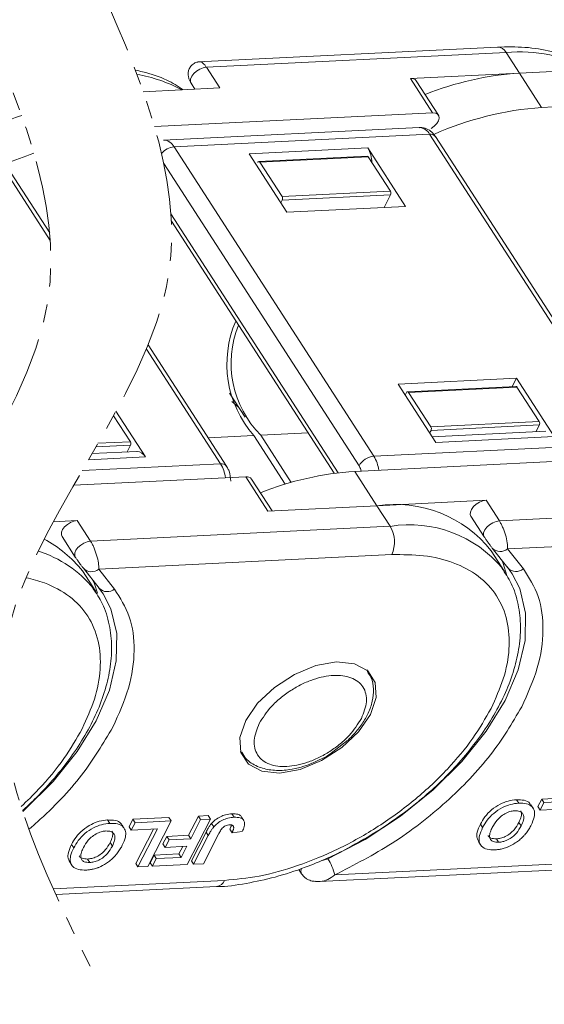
# Model space of a CAD drawing. Header units: millimetres. Extents: x 3075 to 3577, y -362 to -10.
# Tile 27 of 30: x 3465 to 3483, y -101 to -67. Entities that reach past the tile are written whole.
import ezdxf

# ---------------------------------------------------------------- set-up
doc = ezdxf.new("R2010")
doc.units = ezdxf.units.MM
doc.linetypes.add('PHANTOM2', pattern=[31.75, 15.875, -3.175, 3.175, -3.175, 3.175, -3.175])

msp = doc.modelspace()

# ---------------------------------------------------------------- linework, layer by layer
at = {"color": 7, "linetype": 'Continuous', "lineweight": 15}
for p, q in [((3481.842, -67.77), (3471.317, -68.291)), ((3471.616, -68.483), (3482.14, -67.962)), ((3482.14, -67.962), (3482.607, -68.686)), ((3472.084, -69.207), (3471.616, -68.483)), ((3478.778, -68.876), (3482.607, -68.686)), ((3486.436, -68.496), (3482.607, -68.686)), ((3483.386, -69.893), (3482.607, -68.686)), ((3471.082, -69.041), (3471.217, -69.25)), ((3478.778, -68.876), (3479.558, -70.083)), ((3479.763, -70.164), (3478.984, -68.957)), ((3472.084, -69.207), (3469.398, -69.34)), ((3493.91, -69.372), (3483.386, -69.893)), ((3479.558, -70.083), (3469.794, -70.566)), ((3479.084, -70.596), (3470.113, -71.04)), ((3470.485, -71.28), (3479.455, -70.836)), ((3479.455, -70.836), (3486.469, -81.702)), ((3486.674, -81.783), (3479.661, -70.917)), ((3477.498, -82.146), (3470.485, -71.28)), ((3477.285, -71.317), (3473.123, -71.523)), ((3474.447, -73.575), (3473.123, -71.523)), ((3478.61, -73.369), (3477.285, -71.317)), ((3464.409, -71.889), (3466.137, -74.566)), ((3470.123, -71.866), (3476.976, -82.483)), ((3473.423, -71.824), (3473.425, -71.819)), ((3477.263, -71.604), (3473.46, -71.792)), ((3477.3, -71.627), (3473.497, -71.816)), ((3473.497, -71.816), (3474.276, -73.023)), ((3477.3, -71.627), (3478.08, -72.835)), ((3466.116, -74.295), (3464.615, -71.97)), ((3474.276, -73.023), (3478.08, -72.835)), ((3474.282, -73.147), (3478.086, -72.959)), ((3477.856, -73.407), (3478.086, -72.959)), ((3474.282, -73.147), (3474.233, -73.243)), ((3476.244, -82.727), (3470.374, -73.633)), ((3478.61, -73.369), (3474.447, -73.575)), ((3470.389, -73.893), (3476.102, -82.745)), ((3469.515, -78.381), (3472.116, -82.412)), ((3472.322, -82.493), (3469.574, -78.237)), ((3478.344, -79.612), (3482.506, -79.406)), ((3482.356, -79.699), (3482.506, -79.406)), ((3482.506, -79.406), (3483.831, -81.458)), ((3478.344, -79.612), (3479.669, -81.665)), ((3482.484, -79.693), (3478.681, -79.881)), ((3482.521, -79.717), (3478.718, -79.905)), ((3482.521, -79.717), (3483.301, -80.924)), ((3472.432, -79.932), (3472.979, -80.779)), ((3472.747, -80.419), (3472.516, -80.223)), ((3478.597, -80.004), (3478.646, -79.909)), ((3478.718, -79.905), (3479.497, -81.112)), ((3468.444, -80.567), (3469.478, -82.169)), ((3468.359, -80.722), (3468.948, -81.635)), ((3479.497, -81.112), (3483.301, -80.924)), ((3479.503, -81.237), (3479.454, -81.333)), ((3479.503, -81.237), (3483.307, -81.048)), ((3483.534, -81.267), (3479.539, -81.465)), ((3483.186, -81.284), (3483.307, -81.048)), ((3471.681, -81.501), (3473.287, -81.422)), ((3473.287, -81.422), (3474.387, -83.126)), ((3473.53, -81.41), (3475.187, -81.328)), ((3474.597, -83.064), (3473.53, -81.41)), ((3479.669, -81.665), (3483.831, -81.458)), ((3469.181, -81.977), (3467.601, -82.056)), ((3467.738, -81.819), (3468.954, -81.759)), ((3467.812, -81.691), (3468.948, -81.635)), ((3468.834, -81.995), (3468.954, -81.759)), ((3486.469, -81.702), (3477.498, -82.146)), ((3467.478, -82.268), (3469.478, -82.169)), ((3476.827, -82.677), (3487.35, -82.156)), ((3472.116, -82.412), (3467.255, -82.653)), ((3466.958, -83.166), (3472.998, -82.867)), ((3472.998, -82.867), (3473.777, -84.074)), ((3473.926, -84.067), (3473.204, -82.948)), ((3477.606, -83.885), (3476.827, -82.677)), ((3477.606, -83.885), (3481.435, -83.695)), ((3481.903, -84.42), (3481.435, -83.695)), ((3477.606, -83.885), (3473.777, -84.074)), ((3477.606, -83.885), (3478.074, -84.609)), ((3492.426, -83.899), (3481.903, -84.42)), ((3480.901, -84.253), (3481.369, -84.978)), ((3466.242, -84.447), (3467.083, -84.406)), ((3467.55, -85.13), (3467.083, -84.406)), ((3478.074, -84.609), (3467.55, -85.13)), ((3466.549, -84.964), (3467.016, -85.688)), ((3481.377, -84.989), (3481.369, -84.978)), ((3492.475, -84.893), (3482.192, -85.402)), ((3481.652, -85.373), (3481.636, -85.35)), ((3481.652, -85.373), (3482.204, -86.072)), ((3482.192, -85.402), (3482.744, -86.101)), ((3467.025, -85.7), (3467.016, -85.688)), ((3478.123, -85.604), (3467.84, -86.113)), ((3482.084, -86.19), (3481.617, -85.465)), ((3467.3, -86.083), (3467.283, -86.061)), ((3467.3, -86.083), (3467.851, -86.783)), ((3467.84, -86.113), (3468.391, -86.812)), ((3482.013, -86.085), (3482.084, -86.19)), ((3482.187, -86.049), (3482.349, -86.275)), ((3467.732, -86.9), (3467.264, -86.176)), ((3467.661, -86.795), (3467.732, -86.9)), ((3467.835, -86.76), (3467.997, -86.986)), ((3477.246, -89.653), (3477.287, -89.71)), ((3477.288, -89.713), (3477.254, -89.659)), ((3475.998, -92.581), (3476.429, -92.244)), ((3472.845, -92.564), (3472.815, -92.513)), ((3472.817, -92.522), (3472.852, -92.576)), ((3482.581, -94.335), (3482.503, -94.214)), ((3483.087, -94.51), (3483.009, -94.389)), ((3483.254, -94.457), (3483.39, -94.19)), ((3483.332, -94.577), (3483.468, -94.311)), ((3483.39, -94.19), (3484.656, -94.128)), ((3483.468, -94.311), (3483.39, -94.19)), ((3483.468, -94.311), (3484.733, -94.248)), ((3471.337, -94.787), (3471.682, -94.77)), ((3471.682, -94.77), (3471.76, -94.891)), ((3472.516, -94.709), (3472.594, -94.829)), ((3483.254, -94.457), (3483.332, -94.577)), ((3484.252, -94.532), (3483.332, -94.577)), ((3468.229, -95.046), (3468.151, -94.925)), ((3468.734, -95.221), (3468.656, -95.1)), ((3468.901, -95.167), (3469.038, -94.901)), ((3468.979, -95.288), (3469.116, -95.022)), ((3469.038, -94.901), (3470.303, -94.838)), ((3469.116, -95.022), (3469.038, -94.901)), ((3469.116, -95.022), (3470.381, -94.959)), ((3470.381, -94.959), (3469.561, -96.557)), ((3470.303, -94.838), (3470.381, -94.959)), ((3471.76, -94.891), (3470.939, -96.489)), ((3470.99, -95.463), (3471.337, -94.787)), ((3471.068, -95.584), (3471.415, -94.908)), ((3471.415, -94.908), (3471.337, -94.787)), ((3471.415, -94.908), (3471.76, -94.891)), ((3471.802, -95.044), (3471.88, -95.164)), ((3472.932, -94.941), (3472.854, -94.821)), ((3481.235, -95.074), (3481.313, -95.194)), ((3482.668, -95.13), (3482.59, -95.01)), ((3468.901, -95.167), (3468.979, -95.288)), ((3469.899, -95.242), (3468.979, -95.288)), ((3469.138, -96.454), (3469.756, -95.25)), ((3469.216, -96.574), (3469.899, -95.242)), ((3470.231, -95.501), (3470.99, -95.463)), ((3470.99, -95.463), (3471.068, -95.584)), ((3471.09, -96.357), (3471.607, -95.349)), ((3471.168, -96.478), (3471.685, -95.47)), ((3472.044, -95.426), (3471.513, -96.461)), ((3471.607, -95.349), (3471.685, -95.47)), ((3472.442, -95.252), (3472.52, -95.372)), ((3472.52, -95.372), (3472.875, -95.335)), ((3472.542, -95.125), (3472.575, -95.176)), ((3466.883, -95.784), (3466.961, -95.905)), ((3468.316, -95.841), (3468.238, -95.72)), ((3470.094, -95.767), (3470.231, -95.501)), ((3470.094, -95.767), (3470.172, -95.888)), ((3470.172, -95.888), (3470.309, -95.622)), ((3470.231, -95.501), (3470.309, -95.622)), ((3470.309, -95.622), (3471.068, -95.584)), ((3481.165, -95.678), (3481.243, -95.798)), ((3481.877, -95.708), (3481.799, -95.587)), ((3469.779, -96.162), (3470.653, -96.119)), ((3470.931, -95.85), (3470.172, -95.888)), ((3470.653, -96.119), (3470.787, -95.858)), ((3470.653, -96.119), (3470.731, -96.24)), ((3470.731, -96.24), (3470.931, -95.85)), ((3466.812, -96.388), (3466.89, -96.509)), ((3467.525, -96.418), (3467.447, -96.298)), ((3469.138, -96.454), (3469.216, -96.574)), ((3469.642, -96.429), (3469.779, -96.162)), ((3469.642, -96.429), (3469.72, -96.549)), ((3469.72, -96.549), (3469.857, -96.283)), ((3470.939, -96.489), (3469.72, -96.549)), ((3469.779, -96.162), (3469.857, -96.283)), ((3469.857, -96.283), (3470.731, -96.24)), ((3471.09, -96.357), (3471.168, -96.478)), ((3471.513, -96.461), (3471.168, -96.478)), ((3475.883, -96.289), (3475.646, -96.357)), ((3486.604, -96.337), (3476.122, -96.855)), ((3469.561, -96.557), (3469.216, -96.574)), ((3474.857, -96.661), (3474.96, -96.822)), ((3474.965, -96.828), (3474.96, -96.822)), ((3475.582, -97.089), (3486.327, -96.557)), ((3472.251, -97.047), (3466.244, -97.345)), ((3466.334, -97.547), (3471.974, -97.267))]:
    msp.add_line(p, q, dxfattribs=at)
at = {"color": 7, "linetype": 'Continuous', "lineweight": 15, "flags": 128}
for points in [[(3471.616, -68.483), (3471.502, -68.502), (3471.384, -68.549), (3471.271, -68.619), (3471.176, -68.705), (3471.104, -68.8), (3471.065, -68.895), (3471.06, -68.982), (3471.082, -69.041)], [(3479.511, -70.629), (3479.617, -70.551), (3479.704, -70.46), (3479.762, -70.364), (3479.787, -70.272), (3479.777, -70.191), (3479.732, -70.129), (3479.657, -70.092), (3479.558, -70.083)], [(3481.435, -83.695), (3481.321, -83.715), (3481.203, -83.762), (3481.09, -83.831), (3480.994, -83.917), (3480.923, -84.012), (3480.884, -84.107), (3480.879, -84.194), (3480.901, -84.253)], [(3467.083, -84.406), (3466.969, -84.425), (3466.85, -84.472), (3466.738, -84.542), (3466.642, -84.628), (3466.571, -84.723), (3466.531, -84.818), (3466.526, -84.905), (3466.549, -84.964)], [(3481.369, -84.978), (3481.346, -84.919), (3481.351, -84.832), (3481.391, -84.737), (3481.462, -84.642), (3481.558, -84.556), (3481.67, -84.486), (3481.789, -84.439), (3481.903, -84.42)], [(3467.016, -85.688), (3466.994, -85.629), (3466.999, -85.542), (3467.039, -85.447), (3467.11, -85.352), (3467.206, -85.266), (3467.318, -85.197), (3467.436, -85.15), (3467.55, -85.13)], [(3482, -85.814), (3482.04, -85.914), (3482.169, -86.334)], [(3482.349, -86.275), (3482.615, -86.794), (3482.823, -87.66), (3482.805, -88.624), (3482.563, -89.656), (3482.103, -90.728), (3481.438, -91.808), (3480.587, -92.865), (3479.575, -93.87), (3478.431, -94.793), (3477.189, -95.607), (3475.883, -96.289)], [(3467.647, -86.524), (3467.688, -86.624), (3467.793, -86.952)], [(3467.997, -86.986), (3468.263, -87.505), (3468.471, -88.371), (3468.453, -89.334), (3468.211, -90.367), (3467.75, -91.438), (3467.085, -92.518), (3466.235, -93.576), (3465.223, -94.581), (3465.17, -94.624)], [(3472.998, -91.434), (3473.415, -90.826), (3474.004, -90.267), (3474.71, -89.812), (3475.462, -89.504), (3476.188, -89.375), (3476.815, -89.437), (3477.283, -89.684), (3477.546, -90.092), (3477.578, -90.62), (3477.376, -91.217), (3476.96, -91.825), (3476.37, -92.384), (3475.664, -92.839), (3474.912, -93.146), (3474.187, -93.275), (3473.559, -93.213), (3473.091, -92.967), (3472.828, -92.559), (3472.796, -92.031), (3472.998, -91.434)]]:
    msp.add_lwpolyline(points, dxfattribs=at)
at = {"color": 7, "linetype": 'Continuous', "lineweight": 15}
for centre, radius, start, end in [((3481.825, -68.124), 0.354, 27.2197, 87.1444), ((3482.612, -73.268), 5.328, 62.0485, 95.0814), ((3468.259, -73.979), 5.328, 62.0485, 80.0829), ((3483.333, -79.555), 10.893, 93.8204, 111.7596), ((3478.813, -69.088), 0.215, 37.615, 99.37), ((3468.287, -80.608), 10.893, 106.8153, 111.7596), ((3484.212, -81.24), 11.377, 94.1593, 113.9024), ((3479.061, -71.038), 0.443, 27.2197, 87.1444), ((3479.488, -71.054), 0.221, 38.5302, 98.4549), ((3470.098, -71.473), 0.433, 26.5027, 88.2539), ((3469.166, -82.293), 11.377, 108.4589, 113.9024), ((3470.549, -71.953), 0.676, 95.4428, 138.534), ((3476.397, -71.843), 1.032, 0.8963, 30.6808), ((3473.462, -71.831), 0.0384, 23.634, 162.0513), ((3477.261, -71.648), 0.0443, 27.2191, 87.1512), ((3477.963, -72.903), 0.135, 335.4428, 30.2318), ((3474.159, -73.091), 0.135, 335.4428, 30.2318), ((3476.128, -78.91), 3.792, 156.4838, 221.4763), ((3476.053, -78.884), 3.57, 157.9294, 225.0254), ((3478.683, -79.92), 0.0384, 23.634, 162.0513), ((3482.482, -79.737), 0.0443, 27.2191, 87.1512), ((3483.184, -80.992), 0.135, 335.4428, 30.2318), ((3479.38, -81.18), 0.135, 335.4428, 30.2318), ((3468.831, -81.703), 0.135, 335.4428, 30.2318), ((3469.164, -82.331), 0.354, 27.2197, 87.1444), ((3477.562, -82.819), 0.676, 95.4428, 150.2318), ((3476.444, -82.781), 1.231, 6.7909, 31.0913), ((3472.153, -82.62), 0.211, 36.8023, 100.0986), ((3471.062, -83.048), 1.231, 6.7909, 31.0913), ((3473.033, -83.079), 0.215, 37.615, 99.37), ((3477.545, -93.511), 10.857, 93.7904, 111.7896), ((3478.243, -88.148), 4.31, 38.4888, 98.4962), ((3478.75, -88.801), 4.246, 39.7754, 99.1586), ((3477.139, -85.154), 1.082, 335.4428, 30.2318), ((3463.891, -88.858), 4.31, 38.4888, 61.8839), ((3481.938, -85.098), 0.396, 223.8325, 309.964), ((3464.397, -89.512), 4.246, 39.7754, 71.9437), ((3467.585, -85.809), 0.396, 223.8325, 309.964), ((3482.489, -85.798), 0.396, 223.8325, 309.964), ((3468.137, -86.508), 0.396, 223.8325, 309.964), ((3474.369, -97.263), 1.8, 13.0909, 32.7597), ((3475.146, -96.723), 0.21, 152.7566, 207.9799), ((3471.921, -96.917), 0.355, 278.726, 338.441)]:
    msp.add_arc(centre, radius, start, end, dxfattribs=at)
at = {"color": 3, "linetype": 'PHANTOM2', "lineweight": 9, "ltscale": 0.2}
for points in [[(3467.592, -64.968), (3470.292, -75.763), (3464.507, -89.027), (3467.744, -100.494)], [(3463.353, -65.876), (3466.052, -76.671), (3460.268, -89.934), (3463.505, -101.401)]]:
    msp.add_spline(points, degree=3, dxfattribs=at)
at = {"color": 7, "linetype": 'Continuous', "lineweight": 15}
for points, knots in [([(3485.157, -68.56), (3484.97, -68.439), (3484.544, -68.166), (3483.744, -67.912), (3482.829, -67.755), (3482.166, -67.766), (3481.842, -67.772)], [0, 0, 0, 0, 0.21061, 0.478391, 0.74476, 1, 1, 1, 1]), ([(3471.389, -68.287), (3471.342, -68.294), (3471.245, -68.308), (3471.118, -68.388), (3471.027, -68.498), (3470.981, -68.619), (3470.973, -68.738), (3470.994, -68.852), (3471.033, -68.956), (3471.067, -69.014), (3471.082, -69.041)], [0, 0, 0, 0, 0.136548, 0.281211, 0.420824, 0.554321, 0.682356, 0.802092, 0.909048, 1, 1, 1, 1]), ([(3471.389, -68.287), (3471.406, -68.289), (3471.439, -68.293), (3471.497, -68.334), (3471.557, -68.396), (3471.596, -68.454), (3471.616, -68.483)], [0, 0, 0, 0, 0.264939, 0.519106, 0.763669, 1, 1, 1, 1]), ([(3470.805, -69.27), (3470.617, -69.15), (3470.191, -68.877), (3469.596, -68.687), (3469.208, -68.602), (3469.121, -68.584)], [0, 0, 0, 0, 0.2106103, 0.4783907, 0.5544287, 0.5544287, 0.5544287, 0.5544287]), ([(3479.656, -70.921), (3479.629, -70.879), (3479.562, -70.774), (3479.401, -70.659), (3479.226, -70.589), (3479.12, -70.603), (3479.088, -70.607)], [0, 0, 0, 0, 0.2162337, 0.5357947, 0.8606119, 1, 1, 1, 1]), ([(3472.481, -83.017), (3472.465, -82.899), (3472.442, -82.736), (3472.371, -82.567), (3472.331, -82.515), (3472.317, -82.497)], [0, 0, 0, 0, 0.630799, 0.873896, 1, 1, 1, 1]), ([(3476.976, -82.483), (3476.999, -82.525), (3477.029, -82.58), (3477.044, -82.65), (3477.047, -82.666)], [0, 0, 0, 0, 0.757701, 1, 1, 1, 1]), ([(3481.903, -84.42), (3481.922, -84.452), (3481.962, -84.517), (3482.019, -84.636), (3482.072, -84.768), (3482.134, -84.956), (3482.188, -85.191), (3482.191, -85.333), (3482.192, -85.402)], [0, 0, 0, 0, 0.1153485, 0.2347223, 0.3587905, 0.4881495, 0.7515968, 1, 1, 1, 1]), ([(3481.377, -84.989), (3481.385, -85.001), (3481.401, -85.026), (3481.431, -85.071), (3481.465, -85.12), (3481.516, -85.191), (3481.578, -85.276), (3481.617, -85.326), (3481.636, -85.35)], [0, 0, 0, 0, 0.09517, 0.195508, 0.310112, 0.437792, 0.718545, 1, 1, 1, 1]), ([(3467.55, -85.13), (3467.57, -85.162), (3467.61, -85.228), (3467.667, -85.346), (3467.72, -85.478), (3467.782, -85.667), (3467.835, -85.901), (3467.838, -86.044), (3467.84, -86.113)], [0, 0, 0, 0, 0.115349, 0.234722, 0.358791, 0.488149, 0.751597, 1, 1, 1, 1]), ([(3467.025, -85.7), (3467.032, -85.712), (3467.049, -85.737), (3467.079, -85.781), (3467.113, -85.83), (3467.164, -85.902), (3467.226, -85.987), (3467.264, -86.036), (3467.283, -86.061)], [0, 0, 0, 0, 0.09517, 0.195508, 0.310112, 0.437792, 0.718545, 1, 1, 1, 1]), ([(3481.61, -91.007), (3481.768, -90.659), (3482.094, -89.943), (3482.284, -88.894), (3482.217, -87.898), (3481.851, -87.024), (3481.206, -86.331), (3480.326, -85.86), (3479.292, -85.601), (3478.505, -85.603), (3478.123, -85.604)], [0, 0, 0, 0, 0.116516, 0.2400113, 0.3686408, 0.5, 0.6313592, 0.7599887, 0.883484, 1, 1, 1, 1]), ([(3477.723, -95.255), (3478.105, -94.994), (3478.641, -94.627), (3479.368, -94.023), (3479.951, -93.488), (3480.579, -92.821), (3481.158, -92.102), (3481.669, -91.337), (3482.09, -90.544), (3482.405, -89.737), (3482.601, -88.927), (3482.666, -88.124), (3482.581, -87.342), (3482.368, -86.639), (3482.105, -86.251), (3481.987, -86.078)], [0, 0, 0, 0, 0.103042, 0.144765, 0.213528, 0.284103, 0.35901, 0.436307, 0.515332, 0.595663, 0.677097, 0.759642, 0.843636, 0.930042, 1, 1, 1, 1]), ([(3482.744, -86.101), (3482.941, -86.412), (3483.34, -87.042), (3483.486, -88.241), (3483.31, -89.56), (3482.893, -90.493), (3482.686, -90.954)], [0, 0, 0, 0, 0.247221, 0.5, 0.752779, 1, 1, 1, 1]), ([(3467.257, -91.718), (3467.416, -91.37), (3467.742, -90.653), (3467.931, -89.605), (3467.865, -88.608), (3467.499, -87.735), (3466.854, -87.042), (3466.076, -86.625), (3465.513, -86.46), (3465.286, -86.414)], [0, 0, 0, 0, 0.116516, 0.2400113, 0.3686408, 0.5, 0.6313592, 0.7599887, 0.8389068, 0.8389068, 0.8389068, 0.8389068]), ([(3465.161, -94.597), (3465.305, -94.466), (3465.67, -94.123), (3466.227, -93.532), (3466.805, -92.813), (3467.317, -92.048), (3467.738, -91.255), (3468.053, -90.447), (3468.248, -89.637), (3468.314, -88.835), (3468.228, -88.053), (3468.016, -87.349), (3467.753, -86.962), (3467.635, -86.789)], [0.169056, 0.169056, 0.169056, 0.169056, 0.2135281, 0.2841026, 0.3590103, 0.4363071, 0.5153316, 0.5956625, 0.677097, 0.7596419, 0.8436362, 0.9300421, 1, 1, 1, 1]), ([(3468.391, -86.812), (3468.589, -87.123), (3468.988, -87.753), (3469.134, -88.952), (3468.958, -90.27), (3468.54, -91.203), (3468.334, -91.665)], [0, 0, 0, 0, 0.2472209, 0.5, 0.7527791, 1, 1, 1, 1]), ([(3473.471, -91.535), (3473.598, -91.333), (3473.795, -91.021), (3474.209, -90.637), (3474.571, -90.371), (3474.964, -90.149), (3475.48, -89.936), (3476.105, -89.809), (3476.628, -89.879), (3476.948, -90.051), (3477.126, -90.245), (3477.228, -90.488), (3477.26, -90.849), (3477.138, -91.157), (3477.059, -91.357)], [0, 0, 0, 0, 0.119721, 0.184895, 0.25, 0.315174, 0.380279, 0.5, 0.619721, 0.684895, 0.75, 0.815174, 0.880279, 1, 1, 1, 1]), ([(3476.429, -92.244), (3476.484, -92.203), (3476.621, -92.101), (3476.841, -91.864), (3477.095, -91.55), (3477.316, -91.161), (3477.461, -90.751), (3477.498, -90.326), (3477.443, -89.96), (3477.313, -89.784), (3477.268, -89.724)], [0, 0, 0, 0, 0.060149, 0.148189, 0.291639, 0.436317, 0.589216, 0.747499, 0.912914, 1, 1, 1, 1]), ([(3482.686, -90.954), (3482.351, -91.52), (3481.669, -92.67), (3480.079, -94.318), (3478.2, -95.789), (3476.807, -96.504), (3476.122, -96.855)], [0, 0, 0, 0, 0.245823, 0.5, 0.754177, 1, 1, 1, 1]), ([(3472.251, -97.047), (3472.652, -97.009), (3473.479, -96.931), (3474.839, -96.553), (3476.261, -95.969), (3477.67, -95.173), (3478.975, -94.217), (3480.094, -93.162), (3480.998, -92.078), (3481.41, -91.357), (3481.61, -91.007)], [0, 0, 0, 0, 0.116516, 0.240011, 0.368641, 0.5, 0.631359, 0.759989, 0.883484, 1, 1, 1, 1]), ([(3468.334, -91.665), (3467.999, -92.23), (3467.317, -93.38), (3466.175, -94.563), (3465.486, -95.169), (3465.389, -95.253)], [0, 0, 0, 0, 0.245823, 0.5, 0.5414127, 0.5414127, 0.5414127, 0.5414127]), ([(3477.059, -91.357), (3476.932, -91.559), (3476.735, -91.872), (3476.321, -92.255), (3475.959, -92.521), (3475.566, -92.743), (3475.05, -92.956), (3474.425, -93.083), (3473.902, -93.013), (3473.582, -92.841), (3473.404, -92.647), (3473.302, -92.405), (3473.27, -92.043), (3473.392, -91.735), (3473.471, -91.535)], [0, 0, 0, 0, 0.119721, 0.184895, 0.25, 0.315174, 0.380279, 0.5, 0.619721, 0.684895, 0.75, 0.815174, 0.880279, 1, 1, 1, 1]), ([(3465.114, -94.453), (3465.327, -94.256), (3465.879, -93.708), (3466.646, -92.789), (3467.057, -92.068), (3467.257, -91.718)], [0.6874322, 0.6874322, 0.6874322, 0.6874322, 0.7599887, 0.883484, 1, 1, 1, 1]), ([(3472.861, -92.547), (3472.906, -92.624), (3473.031, -92.842), (3473.396, -93.06), (3473.876, -93.19), (3474.37, -93.19), (3474.827, -93.106), (3475.228, -92.983), (3475.475, -92.864), (3475.597, -92.805)], [0, 0, 0, 0, 0.09968, 0.280235, 0.454892, 0.630162, 0.76665, 0.88494, 1, 1, 1, 1]), ([(3475.597, -92.805), (3475.625, -92.792), (3475.763, -92.732), (3475.894, -92.648), (3475.998, -92.581)], [0, 0, 0, 0, 0.203288, 1, 1, 1, 1]), ([(3481.235, -95.074), (3481.284, -94.988), (3481.382, -94.815), (3481.619, -94.562), (3481.911, -94.366), (3482.223, -94.243), (3482.406, -94.224), (3482.503, -94.214)], [0, 0, 0, 0, 0.204609, 0.411109, 0.621842, 0.801311, 1, 1, 1, 1]), ([(3481.313, -95.194), (3481.362, -95.108), (3481.46, -94.935), (3481.697, -94.682), (3481.989, -94.487), (3482.301, -94.364), (3482.484, -94.345), (3482.581, -94.335)], [0, 0, 0, 0, 0.204609, 0.411109, 0.621842, 0.801311, 1, 1, 1, 1]), ([(3482.503, -94.214), (3482.596, -94.216), (3482.782, -94.219), (3482.954, -94.294), (3482.99, -94.376), (3482.999, -94.395)], [0, 0, 0, 0, 0.432293, 0.870179, 1, 1, 1, 1]), ([(3482.581, -94.335), (3482.675, -94.336), (3482.864, -94.337), (3483.058, -94.443), (3483.146, -94.613), (3483.139, -94.837), (3483.062, -95.008), (3483.019, -95.103)], [0, 0, 0, 0, 0.205416, 0.413489, 0.592452, 0.772931, 1, 1, 1, 1]), ([(3471.802, -95.044), (3471.842, -95.003), (3471.93, -94.913), (3472.104, -94.805), (3472.312, -94.728), (3472.443, -94.716), (3472.516, -94.709)], [0, 0, 0, 0, 0.206429, 0.456722, 0.693973, 1, 1, 1, 1]), ([(3472.516, -94.709), (3472.588, -94.71), (3472.71, -94.712), (3472.82, -94.763), (3472.841, -94.811), (3472.847, -94.825)], [0, 0, 0, 0, 0.504908, 0.858157, 1, 1, 1, 1]), ([(3481.654, -95.185), (3481.704, -95.098), (3481.782, -94.961), (3481.963, -94.785), (3482.138, -94.676), (3482.307, -94.615), (3482.403, -94.605), (3482.445, -94.601)], [0, 0, 0, 0, 0.319264, 0.504624, 0.690858, 0.864593, 1, 1, 1, 1]), ([(3482.445, -94.601), (3482.507, -94.604), (3482.62, -94.608), (3482.722, -94.685), (3482.768, -94.79), (3482.755, -94.943), (3482.7, -95.061), (3482.668, -95.13)], [0, 0, 0, 0, 0.213943, 0.387352, 0.56015, 0.741367, 1, 1, 1, 1]), ([(3482.652, -94.607), (3482.664, -94.627), (3482.694, -94.682), (3482.675, -94.823), (3482.622, -94.941), (3482.59, -95.01)], [0, 0, 0, 0, 0.199624, 0.5293772, 1, 1, 1, 1]), ([(3466.883, -95.784), (3466.932, -95.698), (3467.03, -95.525), (3467.267, -95.272), (3467.559, -95.077), (3467.87, -94.954), (3468.054, -94.935), (3468.151, -94.925)], [0, 0, 0, 0, 0.204609, 0.411109, 0.621842, 0.801311, 1, 1, 1, 1]), ([(3466.961, -95.905), (3467.009, -95.819), (3467.107, -95.646), (3467.345, -95.393), (3467.637, -95.197), (3467.948, -95.075), (3468.132, -95.056), (3468.229, -95.046)], [0, 0, 0, 0, 0.204609, 0.411109, 0.621842, 0.801311, 1, 1, 1, 1]), ([(3468.151, -94.925), (3468.243, -94.926), (3468.43, -94.93), (3468.601, -95.004), (3468.638, -95.087), (3468.646, -95.106)], [0, 0, 0, 0, 0.432293, 0.870179, 1, 1, 1, 1]), ([(3468.229, -95.046), (3468.323, -95.046), (3468.512, -95.048), (3468.706, -95.153), (3468.793, -95.324), (3468.786, -95.548), (3468.709, -95.718), (3468.666, -95.813)], [0, 0, 0, 0, 0.205416, 0.413489, 0.592452, 0.772931, 1, 1, 1, 1]), ([(3471.607, -95.349), (3471.618, -95.328), (3471.641, -95.285), (3471.673, -95.228), (3471.704, -95.177), (3471.734, -95.132), (3471.765, -95.088), (3471.79, -95.058), (3471.802, -95.044)], [0, 0, 0, 0, 0.20827, 0.416707, 0.561481, 0.706573, 0.852825, 1, 1, 1, 1]), ([(3471.88, -95.164), (3471.92, -95.124), (3472.008, -95.034), (3472.182, -94.926), (3472.39, -94.849), (3472.521, -94.836), (3472.594, -94.829)], [0, 0, 0, 0, 0.206429, 0.456722, 0.693973, 1, 1, 1, 1]), ([(3472.044, -95.426), (3472.065, -95.387), (3472.108, -95.307), (3472.175, -95.208), (3472.255, -95.145), (3472.326, -95.113), (3472.387, -95.1), (3472.425, -95.098), (3472.435, -95.097)], [0, 0, 0, 0, 0.2722235, 0.5466231, 0.6591264, 0.7710806, 0.9347916, 1, 1, 1, 1]), ([(3472.435, -95.097), (3472.45, -95.097), (3472.479, -95.096), (3472.513, -95.104), (3472.539, -95.116), (3472.557, -95.132), (3472.569, -95.152), (3472.573, -95.168), (3472.575, -95.176)], [0, 0, 0, 0, 0.199415, 0.404779, 0.549305, 0.697938, 0.847272, 1, 1, 1, 1]), ([(3472.442, -95.252), (3472.447, -95.241), (3472.456, -95.22), (3472.47, -95.187), (3472.482, -95.154), (3472.491, -95.125), (3472.494, -95.108), (3472.495, -95.102)], [0, 0, 0, 0, 0.2085686, 0.4173093, 0.6430264, 0.8693858, 1, 1, 1, 1]), ([(3472.594, -94.829), (3472.667, -94.83), (3472.791, -94.831), (3472.914, -94.899), (3472.969, -95.005), (3472.956, -95.157), (3472.903, -95.273), (3472.875, -95.335)], [0, 0, 0, 0, 0.24093, 0.409491, 0.578642, 0.775105, 1, 1, 1, 1]), ([(3481.175, -95.672), (3481.153, -95.636), (3481.098, -95.55), (3481.117, -95.339), (3481.193, -95.169), (3481.235, -95.074)], [0, 0, 0, 0, 0.233431, 0.573229, 1, 1, 1, 1]), ([(3482.59, -95.01), (3482.541, -95.097), (3482.464, -95.233), (3482.286, -95.405), (3482.116, -95.51), (3481.946, -95.573), (3481.847, -95.582), (3481.799, -95.587)], [0, 0, 0, 0, 0.319417, 0.499226, 0.680002, 0.847806, 1, 1, 1, 1]), ([(3483.019, -95.103), (3483.008, -95.124), (3482.985, -95.167), (3482.946, -95.233), (3482.902, -95.302), (3482.852, -95.373), (3482.795, -95.444), (3482.752, -95.49), (3482.73, -95.513)], [0, 0, 0, 0, 0.15395, 0.308181, 0.478699, 0.649961, 0.824203, 1, 1, 1, 1]), ([(3467.302, -95.896), (3467.351, -95.809), (3467.43, -95.671), (3467.611, -95.496), (3467.786, -95.387), (3467.954, -95.325), (3468.051, -95.316), (3468.093, -95.312)], [0, 0, 0, 0, 0.319264, 0.504624, 0.690858, 0.864593, 1, 1, 1, 1]), ([(3468.093, -95.312), (3468.155, -95.314), (3468.268, -95.318), (3468.37, -95.395), (3468.416, -95.5), (3468.402, -95.654), (3468.348, -95.772), (3468.316, -95.841)], [0, 0, 0, 0, 0.213943, 0.387352, 0.56015, 0.741367, 1, 1, 1, 1]), ([(3468.3, -95.317), (3468.311, -95.338), (3468.341, -95.393), (3468.323, -95.534), (3468.269, -95.651), (3468.238, -95.72)], [0, 0, 0, 0, 0.199624, 0.5293772, 1, 1, 1, 1]), ([(3471.685, -95.47), (3471.696, -95.449), (3471.718, -95.406), (3471.751, -95.349), (3471.782, -95.298), (3471.812, -95.253), (3471.843, -95.208), (3471.868, -95.179), (3471.88, -95.164)], [0, 0, 0, 0, 0.20827, 0.416707, 0.561481, 0.706573, 0.852825, 1, 1, 1, 1]), ([(3471.975, -97.266), (3471.984, -97.266), (3472.315, -97.27), (3473.004, -97.164), (3474.036, -96.947), (3474.994, -96.635), (3475.842, -96.285), (3476.732, -95.859), (3477.34, -95.488), (3477.723, -95.255)], [0, 0, 0, 0, 0.005236, 0.18619, 0.360531, 0.541088, 0.673023, 0.794049, 1, 1, 1, 1]), ([(3472.575, -95.176), (3472.576, -95.188), (3472.577, -95.213), (3472.568, -95.25), (3472.557, -95.283), (3472.546, -95.313), (3472.533, -95.342), (3472.524, -95.362), (3472.52, -95.372)], [0, 0, 0, 0, 0.205288, 0.416473, 0.561717, 0.70725, 0.853541, 1, 1, 1, 1]), ([(3481.745, -95.974), (3481.651, -95.973), (3481.462, -95.971), (3481.268, -95.863), (3481.181, -95.689), (3481.192, -95.461), (3481.27, -95.29), (3481.313, -95.194)], [0, 0, 0, 0, 0.203933, 0.41017, 0.593215, 0.773531, 1, 1, 1, 1]), ([(3481.799, -95.587), (3481.73, -95.584), (3481.614, -95.578), (3481.525, -95.521), (3481.511, -95.478), (3481.509, -95.47)], [0, 0, 0, 0, 0.540739, 0.914295, 1, 1, 1, 1]), ([(3481.877, -95.708), (3481.807, -95.705), (3481.688, -95.701), (3481.587, -95.619), (3481.546, -95.504), (3481.576, -95.351), (3481.629, -95.238), (3481.654, -95.185)], [0, 0, 0, 0, 0.241919, 0.409044, 0.576174, 0.800887, 1, 1, 1, 1]), ([(3482.668, -95.13), (3482.619, -95.217), (3482.541, -95.353), (3482.364, -95.526), (3482.194, -95.631), (3482.024, -95.693), (3481.925, -95.703), (3481.877, -95.708)], [0, 0, 0, 0, 0.319417, 0.499226, 0.680002, 0.847806, 1, 1, 1, 1]), ([(3466.823, -96.382), (3466.8, -96.347), (3466.745, -96.261), (3466.764, -96.05), (3466.84, -95.879), (3466.883, -95.784)], [0, 0, 0, 0, 0.233431, 0.573229, 1, 1, 1, 1]), ([(3468.238, -95.72), (3468.189, -95.807), (3468.111, -95.943), (3467.933, -96.116), (3467.764, -96.221), (3467.594, -96.283), (3467.494, -96.293), (3467.447, -96.298)], [0, 0, 0, 0, 0.319417, 0.499226, 0.680002, 0.847806, 1, 1, 1, 1]), ([(3468.666, -95.813), (3468.655, -95.835), (3468.633, -95.877), (3468.594, -95.944), (3468.55, -96.012), (3468.499, -96.083), (3468.443, -96.154), (3468.4, -96.201), (3468.378, -96.224)], [0, 0, 0, 0, 0.15395, 0.308181, 0.478699, 0.649961, 0.824203, 1, 1, 1, 1]), ([(3482.73, -95.513), (3482.689, -95.552), (3482.607, -95.631), (3482.428, -95.763), (3482.271, -95.849), (3482.166, -95.888), (3482.155, -95.893)], [0, 0, 0, 0, 0.2509005, 0.5021621, 0.9465313, 1, 1, 1, 1]), ([(3467.392, -96.685), (3467.299, -96.684), (3467.11, -96.682), (3466.916, -96.574), (3466.829, -96.4), (3466.84, -96.172), (3466.917, -96), (3466.961, -95.905)], [0, 0, 0, 0, 0.203933, 0.41017, 0.593215, 0.773531, 1, 1, 1, 1]), ([(3467.525, -96.418), (3467.455, -96.416), (3467.336, -96.412), (3467.234, -96.33), (3467.194, -96.214), (3467.223, -96.062), (3467.277, -95.949), (3467.302, -95.896)], [0, 0, 0, 0, 0.241919, 0.409044, 0.576174, 0.800887, 1, 1, 1, 1]), ([(3468.316, -95.841), (3468.267, -95.928), (3468.189, -96.064), (3468.011, -96.237), (3467.842, -96.342), (3467.672, -96.404), (3467.572, -96.414), (3467.525, -96.418)], [0, 0, 0, 0, 0.319417, 0.499226, 0.680002, 0.847806, 1, 1, 1, 1]), ([(3482.155, -95.893), (3482.129, -95.902), (3482.076, -95.92), (3482.002, -95.938), (3481.933, -95.953), (3481.869, -95.963), (3481.806, -95.97), (3481.765, -95.973), (3481.745, -95.974)], [0, 0, 0, 0, 0.185429, 0.37219, 0.527708, 0.683877, 0.841678, 1, 1, 1, 1]), ([(3467.447, -96.298), (3467.378, -96.295), (3467.261, -96.289), (3467.172, -96.231), (3467.159, -96.188), (3467.157, -96.18)], [0, 0, 0, 0, 0.540739, 0.914295, 1, 1, 1, 1]), ([(3468.378, -96.224), (3468.337, -96.263), (3468.254, -96.342), (3468.076, -96.473), (3467.919, -96.56), (3467.814, -96.599), (3467.803, -96.603)], [0, 0, 0, 0, 0.2509005, 0.5021621, 0.9465313, 1, 1, 1, 1]), ([(3467.803, -96.603), (3467.776, -96.612), (3467.724, -96.63), (3467.65, -96.649), (3467.581, -96.664), (3467.517, -96.674), (3467.454, -96.681), (3467.413, -96.683), (3467.392, -96.685)], [0, 0, 0, 0, 0.185429, 0.37219, 0.527708, 0.683877, 0.841678, 1, 1, 1, 1]), ([(3474.965, -96.828), (3474.994, -96.865), (3475.048, -96.934), (3475.174, -97.019), (3475.353, -97.087), (3475.501, -97.088), (3475.585, -97.089)], [0, 0, 0, 0, 0.206269, 0.38248, 0.648247, 1, 1, 1, 1]), ([(3475.611, -97.087), (3475.563, -97.09), (3475.506, -97.095), (3475.455, -97.08), (3475.446, -97.078)], [0, 0, 0, 0, 0.830776, 1, 1, 1, 1]), ([(3476.122, -96.855), (3476.043, -96.915), (3475.883, -97.034), (3475.702, -97.069), (3475.611, -97.087)], [0, 0, 0, 0, 0.497831, 1, 1, 1, 1])]:
    msp.add_open_spline(points, degree=3, knots=knots, dxfattribs=at)

doc.saveas('drawing.dxf')
